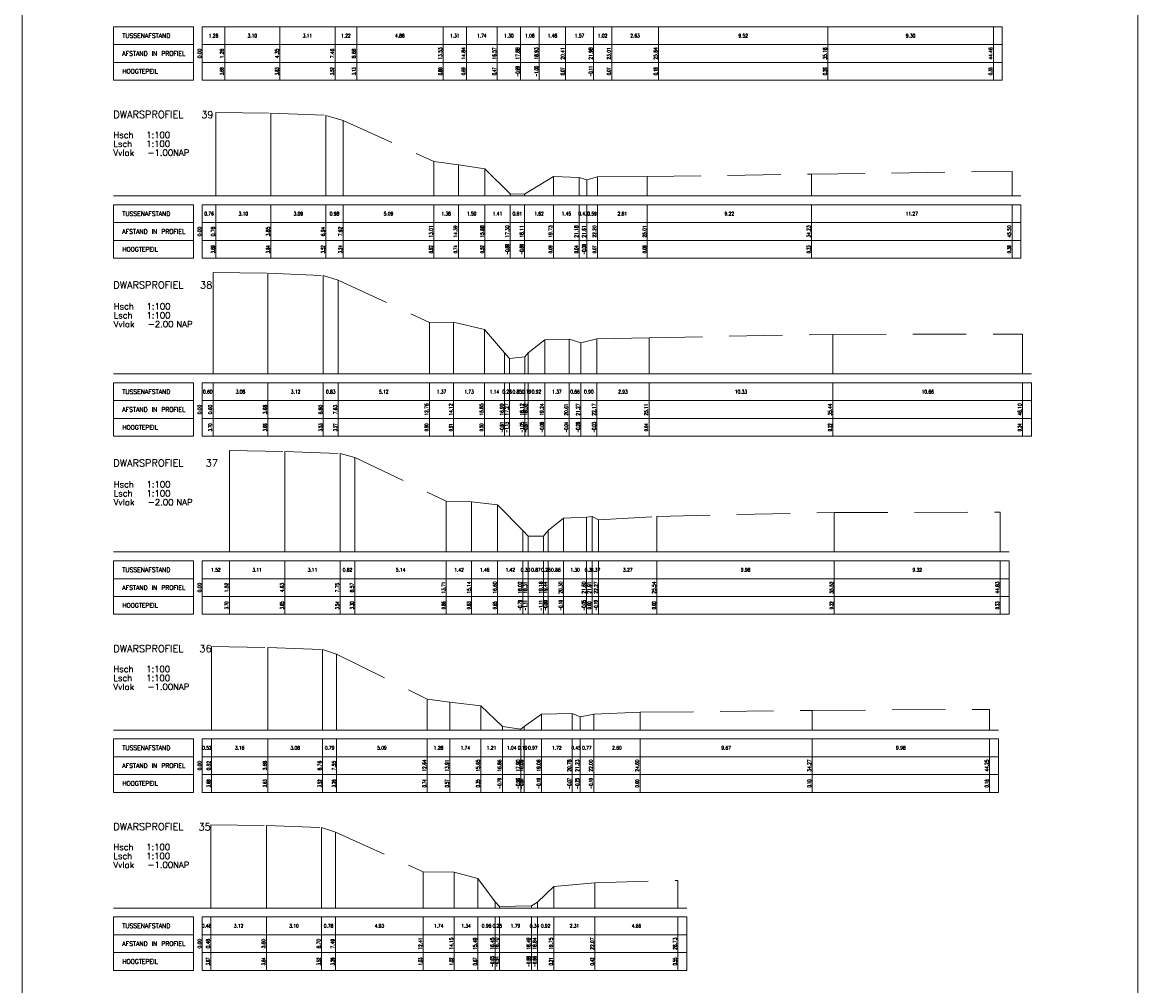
# Model space of a CAD drawing. Header units: metres. Extents: x 102665 to 103901, y 415762 to 419767.
# Tile 21 of 93: x 103575 to 103637, y 417408 to 417462. Entities that reach past the tile are written whole.
import ezdxf
from ezdxf.enums import TextEntityAlignment as Align

# ---------------------------------------------------------------- set-up
doc = ezdxf.new("R2010")
doc.units = ezdxf.units.M
doc.header["$MEASUREMENT"] = 0
doc.linetypes.add('HIDDEN', pattern=[4.5, 3, -1.5])
for name, color, linetype, lineweight in [('DTM-dwarsprofiel', 7, 'Continuous', 0), ('DTM-profiellijn', 7, 'Continuous', 0), ('DTM_01-10-2013_terrestrisch', 165, 'Continuous', 0)]:
    doc.layers.add(name, color=color, linetype=linetype, lineweight=lineweight)
doc.styles.get("Standard").update_dxf_attribs({"font": 'txt.shx'})

msp = doc.modelspace()

# ---------------------------------------------------------------- linework, layer by layer
at = {"layer": 'DTM-dwarsprofiel', "color": 7, "linetype": 'Continuous'}
for p, q in [((103579.747, 417462.019), (103579.747, 417459.019)), ((103579.747, 417462.019), (103584.247, 417462.019)), ((103584.247, 417462.019), (103584.247, 417459.019)), ((103584.747, 417462.019), (103584.747, 417459.019)), ((103584.747, 417462.019), (103629.704, 417462.019)), ((103629.704, 417462.019), (103629.704, 417459.019)), ((103579.747, 417461.019), (103584.247, 417461.019)), ((103584.747, 417460.019), (103584.747, 417461.019)), ((103584.747, 417461.019), (103629.704, 417461.019)), ((103586.004, 417460.019), (103586.004, 417461.019)), ((103589.101, 417460.019), (103589.101, 417461.019)), ((103592.207, 417460.019), (103592.207, 417461.019)), ((103593.422, 417460.019), (103593.422, 417461.019)), ((103598.279, 417460.019), (103598.279, 417461.019)), ((103599.586, 417460.019), (103599.586, 417461.019)), ((103601.321, 417460.019), (103601.321, 417461.019)), ((103602.625, 417460.019), (103602.625, 417461.019)), ((103603.681, 417460.019), (103603.681, 417461.019)), ((103605.16, 417460.019), (103605.16, 417461.019)), ((103606.73, 417460.019), (103606.73, 417461.019)), ((103607.752, 417460.019), (103607.752, 417461.019)), ((103610.385, 417460.019), (103610.385, 417461.019)), ((103619.903, 417460.019), (103619.903, 417461.019)), ((103629.204, 417460.019), (103629.204, 417461.019)), ((103579.747, 417460.019), (103584.247, 417460.019)), ((103584.747, 417460.019), (103629.704, 417460.019)), ((103586.004, 417459.019), (103586.004, 417460.019)), ((103589.101, 417459.019), (103589.101, 417460.019)), ((103592.207, 417459.019), (103592.207, 417460.019)), ((103593.422, 417459.019), (103593.422, 417460.019)), ((103598.279, 417459.019), (103598.279, 417460.019)), ((103599.586, 417459.019), (103599.586, 417460.019)), ((103601.321, 417459.019), (103601.321, 417460.019)), ((103602.625, 417459.019), (103602.625, 417460.019)), ((103603.681, 417459.019), (103603.681, 417460.019)), ((103605.16, 417459.019), (103605.16, 417460.019)), ((103606.73, 417459.019), (103606.73, 417460.019)), ((103607.752, 417459.019), (103607.752, 417460.019)), ((103610.385, 417459.019), (103610.385, 417460.019)), ((103619.903, 417459.019), (103619.903, 417460.019)), ((103629.204, 417459.019), (103629.204, 417460.019)), ((103579.747, 417459.019), (103584.247, 417459.019)), ((103584.747, 417459.019), (103629.704, 417459.019)), ((103579.747, 417452.019), (103579.747, 417449.019)), ((103579.747, 417452.019), (103584.247, 417452.019)), ((103584.247, 417452.019), (103584.247, 417449.019)), ((103584.747, 417452.019), (103584.747, 417449.019)), ((103584.747, 417452.019), (103630.75, 417452.019)), ((103630.75, 417452.019), (103630.75, 417449.019)), ((103579.747, 417451.019), (103584.247, 417451.019)), ((103584.747, 417450.019), (103584.747, 417451.019)), ((103584.747, 417451.019), (103630.75, 417451.019)), ((103585.502, 417450.019), (103585.502, 417451.019)), ((103588.599, 417450.019), (103588.599, 417451.019)), ((103591.684, 417450.019), (103591.684, 417451.019)), ((103592.666, 417450.019), (103592.666, 417451.019)), ((103597.754, 417450.019), (103597.754, 417451.019)), ((103599.135, 417450.019), (103599.135, 417451.019)), ((103600.631, 417450.019), (103600.631, 417451.019)), ((103602.044, 417450.019), (103602.044, 417451.019)), ((103602.853, 417450.019), (103602.853, 417451.019)), ((103604.477, 417450.019), (103604.477, 417451.019)), ((103605.928, 417450.019), (103605.928, 417451.019)), ((103606.357, 417450.019), (103606.357, 417451.019)), ((103606.947, 417450.019), (103606.947, 417451.019)), ((103609.754, 417450.019), (103609.754, 417451.019)), ((103618.977, 417450.019), (103618.977, 417451.019)), ((103630.25, 417450.019), (103630.25, 417451.019)), ((103579.747, 417450.019), (103584.247, 417450.019)), ((103584.747, 417450.019), (103630.75, 417450.019)), ((103585.502, 417449.019), (103585.502, 417450.019)), ((103588.599, 417449.019), (103588.599, 417450.019)), ((103591.684, 417449.019), (103591.684, 417450.019)), ((103592.666, 417449.019), (103592.666, 417450.019)), ((103597.754, 417449.019), (103597.754, 417450.019)), ((103599.135, 417449.019), (103599.135, 417450.019)), ((103600.631, 417449.019), (103600.631, 417450.019)), ((103602.044, 417449.019), (103602.044, 417450.019)), ((103602.853, 417449.019), (103602.853, 417450.019)), ((103604.477, 417449.019), (103604.477, 417450.019)), ((103605.928, 417449.019), (103605.928, 417450.019)), ((103606.357, 417449.019), (103606.357, 417450.019)), ((103606.947, 417449.019), (103606.947, 417450.019)), ((103609.754, 417449.019), (103609.754, 417450.019)), ((103618.977, 417449.019), (103618.977, 417450.019)), ((103630.25, 417449.019), (103630.25, 417450.019)), ((103579.747, 417449.019), (103584.247, 417449.019)), ((103584.747, 417449.019), (103630.75, 417449.019)), ((103579.747, 417442.019), (103579.747, 417439.019)), ((103579.747, 417442.019), (103584.247, 417442.019)), ((103584.247, 417442.019), (103584.247, 417439.019)), ((103584.747, 417442.019), (103584.747, 417439.019)), ((103584.747, 417442.019), (103631.346, 417442.019)), ((103631.346, 417442.019), (103631.346, 417439.019)), ((103579.747, 417441.019), (103584.247, 417441.019)), ((103584.747, 417440.019), (103584.747, 417441.019)), ((103584.747, 417441.019), (103631.346, 417441.019)), ((103585.349, 417440.019), (103585.349, 417441.019)), ((103588.427, 417440.019), (103588.427, 417441.019)), ((103591.547, 417440.019), (103591.547, 417441.019)), ((103592.381, 417440.019), (103592.381, 417441.019)), ((103597.505, 417440.019), (103597.505, 417441.019)), ((103598.871, 417440.019), (103598.871, 417441.019)), ((103600.598, 417440.019), (103600.598, 417441.019)), ((103601.737, 417440.019), (103601.737, 417441.019)), ((103602.015, 417440.019), (103602.015, 417441.019)), ((103602.87, 417440.019), (103602.87, 417441.019)), ((103603.065, 417440.019), (103603.065, 417441.019)), ((103603.988, 417440.019), (103603.988, 417441.019)), ((103605.357, 417440.019), (103605.357, 417441.019)), ((103606.02, 417440.019), (103606.02, 417441.019)), ((103606.918, 417440.019), (103606.918, 417441.019)), ((103609.852, 417440.019), (103609.852, 417441.019)), ((103620.182, 417440.019), (103620.182, 417441.019)), ((103630.846, 417440.019), (103630.846, 417441.019)), ((103579.747, 417440.019), (103584.247, 417440.019)), ((103584.747, 417440.019), (103631.346, 417440.019)), ((103585.349, 417439.019), (103585.349, 417440.019)), ((103588.427, 417439.019), (103588.427, 417440.019)), ((103591.547, 417439.019), (103591.547, 417440.019)), ((103592.381, 417439.019), (103592.381, 417440.019)), ((103597.505, 417439.019), (103597.505, 417440.019)), ((103598.871, 417439.019), (103598.871, 417440.019)), ((103600.598, 417439.019), (103600.598, 417440.019)), ((103601.737, 417439.019), (103601.737, 417440.019)), ((103602.015, 417439.019), (103602.015, 417440.019)), ((103602.87, 417439.019), (103602.87, 417440.019)), ((103603.065, 417439.019), (103603.065, 417440.019)), ((103603.988, 417439.019), (103603.988, 417440.019)), ((103605.357, 417439.019), (103605.357, 417440.019)), ((103606.02, 417439.019), (103606.02, 417440.019)), ((103606.918, 417439.019), (103606.918, 417440.019)), ((103609.852, 417439.019), (103609.852, 417440.019)), ((103620.182, 417439.019), (103620.182, 417440.019)), ((103630.846, 417439.019), (103630.846, 417440.019)), ((103579.747, 417439.019), (103584.247, 417439.019)), ((103584.747, 417439.019), (103631.346, 417439.019)), ((103579.747, 417432.019), (103579.747, 417429.019)), ((103579.747, 417432.019), (103584.247, 417432.019)), ((103584.247, 417432.019), (103584.247, 417429.019)), ((103584.747, 417432.019), (103584.747, 417429.019)), ((103584.747, 417432.019), (103630.082, 417432.019)), ((103630.082, 417432.019), (103630.082, 417429.019)), ((103579.747, 417431.019), (103584.247, 417431.019)), ((103584.747, 417430.019), (103584.747, 417431.019)), ((103584.747, 417431.019), (103630.082, 417431.019)), ((103586.268, 417430.019), (103586.268, 417431.019)), ((103589.382, 417430.019), (103589.382, 417431.019)), ((103592.495, 417430.019), (103592.495, 417431.019)), ((103593.318, 417430.019), (103593.318, 417431.019)), ((103598.459, 417430.019), (103598.459, 417431.019)), ((103599.882, 417430.019), (103599.882, 417431.019)), ((103601.344, 417430.019), (103601.344, 417431.019)), ((103602.762, 417430.019), (103602.762, 417431.019)), ((103603.06, 417430.019), (103603.06, 417431.019)), ((103603.929, 417430.019), (103603.929, 417431.019)), ((103604.185, 417430.019), (103604.185, 417431.019)), ((103605.042, 417430.019), (103605.042, 417431.019)), ((103606.344, 417430.019), (103606.344, 417431.019)), ((103606.652, 417430.019), (103606.652, 417431.019)), ((103607.019, 417430.019), (103607.019, 417431.019)), ((103610.288, 417430.019), (103610.288, 417431.019)), ((103620.265, 417430.019), (103620.265, 417431.019)), ((103629.582, 417430.019), (103629.582, 417431.019)), ((103579.747, 417430.019), (103584.247, 417430.019)), ((103584.747, 417430.019), (103630.082, 417430.019)), ((103586.268, 417429.019), (103586.268, 417430.019)), ((103589.382, 417429.019), (103589.382, 417430.019)), ((103592.495, 417429.019), (103592.495, 417430.019)), ((103593.318, 417429.019), (103593.318, 417430.019)), ((103598.459, 417429.019), (103598.459, 417430.019)), ((103599.882, 417429.019), (103599.882, 417430.019)), ((103601.344, 417429.019), (103601.344, 417430.019)), ((103602.762, 417429.019), (103602.762, 417430.019)), ((103603.06, 417429.019), (103603.06, 417430.019)), ((103603.929, 417429.019), (103603.929, 417430.019)), ((103604.185, 417429.019), (103604.185, 417430.019)), ((103605.042, 417429.019), (103605.042, 417430.019)), ((103606.344, 417429.019), (103606.344, 417430.019)), ((103606.652, 417429.019), (103606.652, 417430.019)), ((103607.019, 417429.019), (103607.019, 417430.019)), ((103610.288, 417429.019), (103610.288, 417430.019)), ((103620.265, 417429.019), (103620.265, 417430.019)), ((103629.582, 417429.019), (103629.582, 417430.019)), ((103579.747, 417429.019), (103584.247, 417429.019)), ((103584.747, 417429.019), (103630.082, 417429.019)), ((103579.747, 417422.019), (103579.747, 417419.019)), ((103579.747, 417422.019), (103584.247, 417422.019)), ((103584.247, 417422.019), (103584.247, 417419.019)), ((103584.747, 417422.019), (103584.747, 417419.019)), ((103584.747, 417422.019), (103629.492, 417422.019)), ((103629.492, 417422.019), (103629.492, 417419.019)), ((103579.747, 417421.019), (103584.247, 417421.019)), ((103584.747, 417420.019), (103584.747, 417421.019)), ((103584.747, 417421.019), (103629.492, 417421.019)), ((103585.263, 417420.019), (103585.263, 417421.019)), ((103588.422, 417420.019), (103588.422, 417421.019)), ((103591.503, 417420.019), (103591.503, 417421.019)), ((103592.296, 417420.019), (103592.296, 417421.019)), ((103597.384, 417420.019), (103597.384, 417421.019)), ((103598.66, 417420.019), (103598.66, 417421.019)), ((103600.397, 417420.019), (103600.397, 417421.019)), ((103601.608, 417420.019), (103601.608, 417421.019)), ((103602.649, 417420.019), (103602.649, 417421.019)), ((103602.836, 417420.019), (103602.836, 417421.019)), ((103603.811, 417420.019), (103603.811, 417421.019)), ((103605.528, 417420.019), (103605.528, 417421.019)), ((103605.977, 417420.019), (103605.977, 417421.019)), ((103606.742, 417420.019), (103606.742, 417421.019)), ((103609.346, 417420.019), (103609.346, 417421.019)), ((103619.016, 417420.019), (103619.016, 417421.019)), ((103628.992, 417420.019), (103628.992, 417421.019)), ((103579.747, 417420.019), (103584.247, 417420.019)), ((103584.747, 417420.019), (103629.492, 417420.019)), ((103585.263, 417419.019), (103585.263, 417420.019)), ((103588.422, 417419.019), (103588.422, 417420.019)), ((103591.503, 417419.019), (103591.503, 417420.019)), ((103592.296, 417419.019), (103592.296, 417420.019)), ((103597.384, 417419.019), (103597.384, 417420.019)), ((103598.66, 417419.019), (103598.66, 417420.019)), ((103600.397, 417419.019), (103600.397, 417420.019)), ((103601.608, 417419.019), (103601.608, 417420.019)), ((103602.649, 417419.019), (103602.649, 417420.019)), ((103602.836, 417419.019), (103602.836, 417420.019)), ((103603.811, 417419.019), (103603.811, 417420.019)), ((103605.528, 417419.019), (103605.528, 417420.019)), ((103605.977, 417419.019), (103605.977, 417420.019)), ((103606.742, 417419.019), (103606.742, 417420.019)), ((103609.346, 417419.019), (103609.346, 417420.019)), ((103619.016, 417419.019), (103619.016, 417420.019)), ((103628.992, 417419.019), (103628.992, 417420.019)), ((103579.747, 417419.019), (103584.247, 417419.019)), ((103584.747, 417419.019), (103629.492, 417419.019)), ((103579.747, 417412.019), (103579.747, 417409.019)), ((103579.747, 417412.019), (103584.247, 417412.019)), ((103584.247, 417412.019), (103584.247, 417409.019)), ((103584.747, 417412.019), (103584.747, 417409.019)), ((103584.747, 417412.019), (103611.973, 417412.019)), ((103611.973, 417412.019), (103611.973, 417409.019)), ((103579.747, 417411.019), (103584.247, 417411.019)), ((103584.747, 417410.019), (103584.747, 417411.019)), ((103584.747, 417411.019), (103611.973, 417411.019)), ((103585.223, 417410.019), (103585.223, 417411.019)), ((103588.346, 417410.019), (103588.346, 417411.019)), ((103591.451, 417410.019), (103591.451, 417411.019)), ((103592.232, 417410.019), (103592.232, 417411.019)), ((103597.161, 417410.019), (103597.161, 417411.019)), ((103598.901, 417410.019), (103598.901, 417411.019)), ((103600.237, 417410.019), (103600.237, 417411.019)), ((103601.2, 417410.019), (103601.2, 417411.019)), ((103601.45, 417410.019), (103601.45, 417411.019)), ((103603.241, 417410.019), (103603.241, 417411.019)), ((103603.583, 417410.019), (103603.583, 417411.019)), ((103604.499, 417410.019), (103604.499, 417411.019)), ((103606.813, 417410.019), (103606.813, 417411.019)), ((103611.473, 417410.019), (103611.473, 417411.019)), ((103579.747, 417410.019), (103584.247, 417410.019)), ((103584.747, 417410.019), (103611.973, 417410.019)), ((103585.223, 417409.019), (103585.223, 417410.019)), ((103588.346, 417409.019), (103588.346, 417410.019)), ((103591.451, 417409.019), (103591.451, 417410.019)), ((103592.232, 417409.019), (103592.232, 417410.019)), ((103597.161, 417409.019), (103597.161, 417410.019)), ((103598.901, 417409.019), (103598.901, 417410.019)), ((103600.237, 417409.019), (103600.237, 417410.019)), ((103601.2, 417409.019), (103601.2, 417410.019)), ((103601.45, 417409.019), (103601.45, 417410.019)), ((103603.241, 417409.019), (103603.241, 417410.019)), ((103603.583, 417409.019), (103603.583, 417410.019)), ((103604.499, 417409.019), (103604.499, 417410.019)), ((103606.813, 417409.019), (103606.813, 417410.019)), ((103611.473, 417409.019), (103611.473, 417410.019)), ((103579.747, 417409.019), (103584.247, 417409.019)), ((103584.747, 417409.019), (103611.973, 417409.019))]:
    msp.add_line(p, q, dxfattribs=at)
at = {"layer": 'DTM-dwarsprofiel', "linetype": 'Continuous'}
for p, q in [((103584.747, 417461.019), (103584.747, 417462.019)), ((103586.004, 417461.019), (103586.004, 417462.019)), ((103589.101, 417461.019), (103589.101, 417462.019)), ((103592.207, 417461.019), (103592.207, 417462.019)), ((103593.422, 417461.019), (103593.422, 417462.019)), ((103598.279, 417461.019), (103598.279, 417462.019)), ((103599.586, 417461.019), (103599.586, 417462.019)), ((103601.321, 417461.019), (103601.321, 417462.019)), ((103602.625, 417461.019), (103602.625, 417462.019)), ((103603.681, 417461.019), (103603.681, 417462.019)), ((103605.16, 417461.019), (103605.16, 417462.019)), ((103606.73, 417461.019), (103606.73, 417462.019)), ((103607.752, 417461.019), (103607.752, 417462.019)), ((103610.385, 417461.019), (103610.385, 417462.019)), ((103619.903, 417461.019), (103619.903, 417462.019)), ((103629.204, 417461.019), (103629.204, 417462.019)), ((103579.747, 417452.519), (103630.75, 417452.519)), ((103584.747, 417451.019), (103584.747, 417452.019)), ((103585.502, 417451.019), (103585.502, 417452.019)), ((103588.599, 417451.019), (103588.599, 417452.019)), ((103591.684, 417451.019), (103591.684, 417452.019)), ((103592.666, 417451.019), (103592.666, 417452.019)), ((103597.754, 417451.019), (103597.754, 417452.019)), ((103599.135, 417451.019), (103599.135, 417452.019)), ((103600.631, 417451.019), (103600.631, 417452.019)), ((103602.044, 417451.019), (103602.044, 417452.019)), ((103602.853, 417451.019), (103602.853, 417452.019)), ((103604.477, 417451.019), (103604.477, 417452.019)), ((103605.928, 417451.019), (103605.928, 417452.019)), ((103606.357, 417451.019), (103606.357, 417452.019)), ((103606.947, 417451.019), (103606.947, 417452.019)), ((103609.754, 417451.019), (103609.754, 417452.019)), ((103618.977, 417451.019), (103618.977, 417452.019)), ((103630.25, 417451.019), (103630.25, 417452.019)), ((103579.747, 417442.519), (103631.346, 417442.519)), ((103584.747, 417441.019), (103584.747, 417442.019)), ((103585.349, 417441.019), (103585.349, 417442.019)), ((103588.427, 417441.019), (103588.427, 417442.019)), ((103591.547, 417441.019), (103591.547, 417442.019)), ((103592.381, 417441.019), (103592.381, 417442.019)), ((103597.505, 417441.019), (103597.505, 417442.019)), ((103598.871, 417441.019), (103598.871, 417442.019)), ((103600.598, 417441.019), (103600.598, 417442.019)), ((103601.737, 417441.019), (103601.737, 417442.019)), ((103602.015, 417441.019), (103602.015, 417442.019)), ((103602.87, 417441.019), (103602.87, 417442.019)), ((103603.065, 417441.019), (103603.065, 417442.019)), ((103603.988, 417441.019), (103603.988, 417442.019)), ((103605.357, 417441.019), (103605.357, 417442.019)), ((103606.02, 417441.019), (103606.02, 417442.019)), ((103606.918, 417441.019), (103606.918, 417442.019)), ((103609.852, 417441.019), (103609.852, 417442.019)), ((103620.182, 417441.019), (103620.182, 417442.019)), ((103630.846, 417441.019), (103630.846, 417442.019)), ((103579.747, 417432.519), (103630.082, 417432.519)), ((103584.747, 417431.019), (103584.747, 417432.019)), ((103586.268, 417431.019), (103586.268, 417432.019)), ((103589.382, 417431.019), (103589.382, 417432.019)), ((103592.495, 417431.019), (103592.495, 417432.019)), ((103593.318, 417431.019), (103593.318, 417432.019)), ((103598.459, 417431.019), (103598.459, 417432.019)), ((103599.882, 417431.019), (103599.882, 417432.019)), ((103601.344, 417431.019), (103601.344, 417432.019)), ((103602.762, 417431.019), (103602.762, 417432.019)), ((103603.06, 417431.019), (103603.06, 417432.019)), ((103603.929, 417431.019), (103603.929, 417432.019)), ((103604.185, 417431.019), (103604.185, 417432.019)), ((103605.042, 417431.019), (103605.042, 417432.019)), ((103606.344, 417431.019), (103606.344, 417432.019)), ((103606.652, 417431.019), (103606.652, 417432.019)), ((103607.019, 417431.019), (103607.019, 417432.019)), ((103610.288, 417431.019), (103610.288, 417432.019)), ((103620.265, 417431.019), (103620.265, 417432.019)), ((103629.582, 417431.019), (103629.582, 417432.019)), ((103579.747, 417422.519), (103629.492, 417422.519)), ((103584.747, 417421.019), (103584.747, 417422.019)), ((103585.263, 417421.019), (103585.263, 417422.019)), ((103588.422, 417421.019), (103588.422, 417422.019)), ((103591.503, 417421.019), (103591.503, 417422.019)), ((103592.296, 417421.019), (103592.296, 417422.019)), ((103597.384, 417421.019), (103597.384, 417422.019)), ((103598.66, 417421.019), (103598.66, 417422.019)), ((103600.397, 417421.019), (103600.397, 417422.019)), ((103601.608, 417421.019), (103601.608, 417422.019)), ((103602.649, 417421.019), (103602.649, 417422.019)), ((103602.836, 417421.019), (103602.836, 417422.019)), ((103603.811, 417421.019), (103603.811, 417422.019)), ((103605.528, 417421.019), (103605.528, 417422.019)), ((103605.977, 417421.019), (103605.977, 417422.019)), ((103606.742, 417421.019), (103606.742, 417422.019)), ((103609.346, 417421.019), (103609.346, 417422.019)), ((103619.016, 417421.019), (103619.016, 417422.019)), ((103628.992, 417421.019), (103628.992, 417422.019)), ((103579.747, 417412.519), (103611.973, 417412.519)), ((103584.747, 417411.019), (103584.747, 417412.019)), ((103585.223, 417411.019), (103585.223, 417412.019)), ((103588.346, 417411.019), (103588.346, 417412.019)), ((103591.451, 417411.019), (103591.451, 417412.019)), ((103592.232, 417411.019), (103592.232, 417412.019)), ((103597.161, 417411.019), (103597.161, 417412.019)), ((103598.901, 417411.019), (103598.901, 417412.019)), ((103600.237, 417411.019), (103600.237, 417412.019)), ((103601.2, 417411.019), (103601.2, 417412.019)), ((103601.45, 417411.019), (103601.45, 417412.019)), ((103603.241, 417411.019), (103603.241, 417412.019)), ((103603.583, 417411.019), (103603.583, 417412.019)), ((103604.499, 417411.019), (103604.499, 417412.019)), ((103606.813, 417411.019), (103606.813, 417412.019)), ((103611.473, 417411.019), (103611.473, 417412.019))]:
    msp.add_line(p, q, dxfattribs=at)
at = {"layer": 'DTM-profiellijn', "linetype": 'Continuous'}
for p, q in [((103585.502, 417452.519), (103585.502, 417457.206)), ((103588.599, 417452.519), (103588.599, 417457.16)), ((103591.684, 417452.519), (103591.684, 417457.044)), ((103592.666, 417452.519), (103592.666, 417456.755)), ((103597.754, 417452.519), (103597.754, 417454.444)), ((103599.135, 417452.519), (103599.135, 417454.259)), ((103600.631, 417452.519), (103600.631, 417454.038)), ((103604.477, 417452.519), (103604.477, 417453.609)), ((103605.928, 417452.519), (103605.928, 417453.557)), ((103606.947, 417452.519), (103606.947, 417453.59)), ((103609.754, 417452.519), (103609.754, 417453.602)), ((103618.977, 417452.519), (103618.977, 417453.745)), ((103630.25, 417452.519), (103630.25, 417453.896)), ((103606.357, 417452.519), (103606.357, 417453.431)), ((103602.044, 417452.519), (103602.044, 417452.632)), ((103602.853, 417452.519), (103602.853, 417452.625)), ((103585.349, 417442.519), (103585.349, 417448.216)), ((103588.427, 417442.519), (103588.427, 417448.176)), ((103591.547, 417442.519), (103591.547, 417448.049)), ((103592.381, 417442.519), (103592.381, 417447.791)), ((103597.505, 417442.519), (103597.505, 417445.414)), ((103598.871, 417442.519), (103598.871, 417445.427)), ((103600.598, 417442.519), (103600.598, 417445.015)), ((103603.988, 417442.519), (103603.988, 417444.438)), ((103605.357, 417442.519), (103605.357, 417444.477)), ((103606.02, 417442.519), (103606.02, 417444.261)), ((103606.918, 417442.519), (103606.918, 417444.491)), ((103609.852, 417442.519), (103609.852, 417444.556)), ((103620.182, 417442.519), (103620.182, 417444.742)), ((103630.846, 417442.519), (103630.846, 417444.76)), ((103601.737, 417442.519), (103601.737, 417443.71)), ((103603.065, 417442.519), (103603.065, 417443.712)), ((103602.015, 417442.519), (103602.015, 417443.389)), ((103602.87, 417442.519), (103602.87, 417443.472)), ((103586.268, 417432.519), (103586.268, 417438.217)), ((103589.382, 417432.519), (103589.382, 417438.169)), ((103592.495, 417432.519), (103592.495, 417438.055)), ((103593.318, 417432.519), (103593.318, 417437.817)), ((103598.459, 417432.519), (103598.459, 417435.378)), ((103599.882, 417432.519), (103599.882, 417435.344)), ((103601.344, 417432.519), (103601.344, 417435.172)), ((103620.265, 417432.519), (103620.265, 417434.734)), ((103629.582, 417432.519), (103629.582, 417434.75)), ((103605.042, 417432.519), (103605.042, 417434.421)), ((103606.344, 417432.519), (103606.344, 417434.466)), ((103606.652, 417432.519), (103606.652, 417434.52)), ((103607.019, 417432.519), (103607.019, 417434.334)), ((103610.288, 417432.519), (103610.288, 417434.518)), ((103602.762, 417432.519), (103602.762, 417433.725)), ((103604.185, 417432.519), (103604.185, 417433.724)), ((103603.06, 417432.519), (103603.06, 417433.405)), ((103603.929, 417432.519), (103603.929, 417433.41)), ((103585.263, 417422.519), (103585.263, 417427.202)), ((103588.422, 417422.519), (103588.422, 417427.149)), ((103591.503, 417422.519), (103591.503, 417427.039)), ((103592.296, 417422.519), (103592.296, 417426.779)), ((103597.384, 417422.519), (103597.384, 417424.255)), ((103598.66, 417422.519), (103598.66, 417424.086)), ((103600.397, 417422.519), (103600.397, 417423.874)), ((103609.346, 417422.519), (103609.346, 417423.518)), ((103619.016, 417422.519), (103619.016, 417423.621)), ((103628.992, 417422.519), (103628.992, 417423.681)), ((103603.811, 417422.519), (103603.811, 417423.417)), ((103605.528, 417422.519), (103605.528, 417423.447)), ((103605.977, 417422.519), (103605.977, 417423.265)), ((103606.742, 417422.519), (103606.742, 417423.416)), ((103601.608, 417422.519), (103601.608, 417422.726)), ((103602.649, 417422.519), (103602.649, 417422.563)), ((103602.836, 417422.519), (103602.836, 417422.709)), ((103585.223, 417412.519), (103585.223, 417417.191)), ((103588.346, 417412.519), (103588.346, 417417.154)), ((103591.451, 417412.519), (103591.451, 417417.037)), ((103592.232, 417412.519), (103592.232, 417416.776)), ((103597.161, 417412.519), (103597.161, 417414.546)), ((103598.901, 417412.519), (103598.901, 417414.536)), ((103600.237, 417412.519), (103600.237, 417414.188)), ((103611.473, 417412.519), (103611.473, 417414.073)), ((103604.499, 417412.519), (103604.499, 417413.727)), ((103606.813, 417412.519), (103606.813, 417413.934)), ((103601.2, 417412.519), (103601.2, 417412.874)), ((103603.583, 417412.519), (103603.583, 417412.856)), ((103601.45, 417412.519), (103601.45, 417412.608)), ((103603.241, 417412.519), (103603.241, 417412.638))]:
    msp.add_line(p, q, dxfattribs=at)
at = {"layer": 'DTM-profiellijn', "color": 1, "linetype": 'HIDDEN'}
for points in [[(103585.502, 417457.206), (103588.599, 417457.16), (103591.684, 417457.044), (103592.666, 417456.755), (103597.754, 417454.444), (103599.135, 417454.259), (103600.631, 417454.038), (103602.044, 417452.632), (103602.853, 417452.625), (103604.477, 417453.609), (103605.928, 417453.557), (103606.357, 417453.431), (103606.947, 417453.59), (103609.754, 417453.602), (103618.977, 417453.745), (103630.25, 417453.896)], [(103585.349, 417448.216), (103588.427, 417448.176), (103591.547, 417448.049), (103592.381, 417447.791), (103597.505, 417445.414), (103598.871, 417445.427), (103600.598, 417445.015), (103601.737, 417443.71), (103602.015, 417443.389), (103602.87, 417443.472), (103603.065, 417443.712), (103603.988, 417444.438), (103605.357, 417444.477), (103606.02, 417444.261), (103606.918, 417444.491), (103609.852, 417444.556), (103620.182, 417444.742), (103630.846, 417444.76)], [(103586.268, 417438.217), (103589.382, 417438.169), (103592.495, 417438.055), (103593.318, 417437.817), (103598.459, 417435.378), (103599.882, 417435.344), (103601.344, 417435.172), (103602.762, 417433.725), (103603.06, 417433.405), (103603.929, 417433.41), (103604.185, 417433.724), (103605.042, 417434.421), (103606.344, 417434.466), (103606.652, 417434.52), (103607.019, 417434.334), (103610.288, 417434.518), (103620.265, 417434.734), (103629.582, 417434.75)], [(103585.263, 417427.202), (103588.422, 417427.149), (103591.503, 417427.039), (103592.296, 417426.779), (103597.384, 417424.255), (103598.66, 417424.086), (103600.397, 417423.874), (103601.608, 417422.726), (103602.649, 417422.563), (103602.836, 417422.709), (103603.811, 417423.417), (103605.528, 417423.447), (103605.977, 417423.265), (103606.742, 417423.416), (103609.346, 417423.518), (103619.016, 417423.621), (103628.992, 417423.681)], [(103585.223, 417417.191), (103588.346, 417417.154), (103591.451, 417417.037), (103592.232, 417416.776), (103597.161, 417414.546), (103598.901, 417414.536), (103600.237, 417414.188), (103601.2, 417412.874), (103601.45, 417412.608), (103603.241, 417412.638), (103603.583, 417412.856), (103604.499, 417413.727), (103606.813, 417413.934), (103611.473, 417414.073)]]:
    msp.add_lwpolyline(points, dxfattribs=at)
at = {"layer": 'DTM_01-10-2013_terrestrisch'}
msp.add_3dface([(103574.63, 417552.758), (103637.313, 417552.758), (103637.313, 417068.172), (103574.63, 417068.172)], dxfattribs=at)

# ---------------------------------------------------------------- texts
at = {"layer": 'DTM-dwarsprofiel'}
for s, p in [('TUSSENAFSTAND', (103580.247, 417461.519)), ('AFSTAND IN PROFIEL', (103580.247, 417460.519)), ('HOOGTEPEIL', (103580.247, 417459.519)), ('TUSSENAFSTAND', (103580.247, 417451.519)), ('AFSTAND IN PROFIEL', (103580.247, 417450.519)), ('HOOGTEPEIL', (103580.247, 417449.519)), ('TUSSENAFSTAND', (103580.247, 417441.519)), ('AFSTAND IN PROFIEL', (103580.247, 417440.519)), ('HOOGTEPEIL', (103580.247, 417439.519)), ('TUSSENAFSTAND', (103580.247, 417431.519)), ('AFSTAND IN PROFIEL', (103580.247, 417430.519)), ('HOOGTEPEIL', (103580.247, 417429.519)), ('TUSSENAFSTAND', (103580.247, 417421.519)), ('AFSTAND IN PROFIEL', (103580.247, 417420.519)), ('HOOGTEPEIL', (103580.247, 417419.519)), ('TUSSENAFSTAND', (103580.247, 417411.519)), ('AFSTAND IN PROFIEL', (103580.247, 417410.519)), ('HOOGTEPEIL', (103580.247, 417409.519))]:
    msp.add_text(s, height=0.25, dxfattribs=at).set_placement(p, align=Align.MIDDLE_LEFT)
at = {"layer": 'DTM-dwarsprofiel', "width": 0.8}
for s, p in [('1.26', (103585.375, 417461.519)), ('3.10', (103587.553, 417461.519)), ('3.11', (103590.654, 417461.519)), ('1.22', (103592.814, 417461.519)), ('4.86', (103595.851, 417461.519)), ('1.31', (103598.933, 417461.519)), ('1.74', (103600.454, 417461.519)), ('1.30', (103601.973, 417461.519)), ('1.06', (103603.153, 417461.519)), ('1.48', (103604.421, 417461.519)), ('1.57', (103605.945, 417461.519)), ('1.02', (103607.241, 417461.519)), ('2.63', (103609.068, 417461.519)), ('9.52', (103615.144, 417461.519)), ('9.30', (103624.553, 417461.519)), ('0.76', (103585.124, 417451.519)), ('3.10', (103587.05, 417451.519)), ('3.09', (103590.141, 417451.519)), ('0.98', (103592.175, 417451.519)), ('5.09', (103595.21, 417451.519)), ('1.38', (103598.445, 417451.519)), ('1.50', (103599.883, 417451.519)), ('1.41', (103601.338, 417451.519)), ('0.81', (103602.449, 417451.519)), ('1.62', (103603.665, 417451.519)), ('1.45', (103605.203, 417451.519)), ('0.43', (103606.143, 417451.519)), ('0.59', (103606.652, 417451.519)), ('2.81', (103608.351, 417451.519)), ('9.22', (103614.366, 417451.519)), ('11.27', (103624.613, 417451.519)), ('0.60', (103585.048, 417441.519)), ('3.08', (103586.888, 417441.519)), ('3.12', (103589.987, 417441.519)), ('0.83', (103591.964, 417441.519)), ('5.12', (103594.943, 417441.519)), ('1.37', (103598.188, 417441.519)), ('1.73', (103599.734, 417441.519)), ('1.14', (103601.168, 417441.519)), ('0.28', (103601.876, 417441.519)), ('0.85', (103602.443, 417441.519)), ('0.19', (103602.967, 417441.519)), ('0.92', (103603.526, 417441.519)), ('1.37', (103604.672, 417441.519)), ('0.66', (103605.689, 417441.519)), ('0.90', (103606.469, 417441.519)), ('2.93', (103608.385, 417441.519)), ('10.33', (103615.017, 417441.519)), ('10.66', (103625.514, 417441.519)), ('1.52', (103585.507, 417431.519)), ('3.11', (103587.825, 417431.519)), ('3.11', (103590.938, 417431.519)), ('0.82', (103592.906, 417431.519)), ('5.14', (103595.888, 417431.519)), ('1.42', (103599.17, 417431.519)), ('1.46', (103600.613, 417431.519)), ('1.42', (103602.053, 417431.519)), ('0.30', (103602.911, 417431.519)), ('0.87', (103603.495, 417431.519)), ('0.26', (103604.057, 417431.519)), ('0.86', (103604.613, 417431.519)), ('1.30', (103605.693, 417431.519)), ('0.31', (103606.498, 417431.519)), ('0.37', (103606.836, 417431.519)), ('3.27', (103608.653, 417431.519)), ('9.98', (103615.276, 417431.519)), ('9.32', (103624.923, 417431.519)), ('0.52', (103585.005, 417421.519)), ('3.16', (103586.842, 417421.519)), ('3.08', (103589.963, 417421.519)), ('0.79', (103591.9, 417421.519)), ('5.09', (103594.84, 417421.519)), ('1.28', (103598.022, 417421.519)), ('1.74', (103599.529, 417421.519)), ('1.21', (103601.002, 417421.519)), ('1.04', (103602.128, 417421.519)), ('0.19', (103602.743, 417421.519)), ('0.97', (103603.323, 417421.519)), ('1.72', (103604.669, 417421.519)), ('0.45', (103605.753, 417421.519)), ('0.77', (103606.36, 417421.519)), ('2.60', (103608.044, 417421.519)), ('9.67', (103614.181, 417421.519)), ('9.98', (103624.004, 417421.519)), ('0.48', (103584.985, 417411.519)), ('3.12', (103586.784, 417411.519)), ('3.10', (103589.898, 417411.519)), ('0.78', (103591.841, 417411.519)), ('4.93', (103594.697, 417411.519)), ('1.74', (103598.031, 417411.519)), ('1.34', (103599.569, 417411.519)), ('0.96', (103600.718, 417411.519)), ('0.25', (103601.325, 417411.519)), ('1.79', (103602.345, 417411.519)), ('0.34', (103603.412, 417411.519)), ('0.92', (103604.041, 417411.519)), ('2.31', (103605.656, 417411.519)), ('4.66', (103609.143, 417411.519))]:
    msp.add_text(s, height=0.2, dxfattribs=at).set_placement(p, align=Align.MIDDLE_CENTER)
at = {"layer": 'DTM-dwarsprofiel', "color": 7}
for s, width, p in [('0.00', 0.8, (103584.747, 417460.519)), ('1.26', 0.8, (103586.004, 417460.519)), ('4.35', 0.8, (103589.101, 417460.519)), ('7.46', 0.8, (103592.207, 417460.519)), ('8.68', 0.8, (103593.422, 417460.519)), ('13.53', 0.8, (103598.279, 417460.519)), ('14.84', 0.8, (103599.586, 417460.519)), ('16.57', 0.8, (103601.321, 417460.519)), ('17.88', 0.8, (103602.625, 417460.519)), ('18.93', 0.8, (103603.681, 417460.519)), ('20.41', 0.8, (103605.16, 417460.519)), ('21.98', 0.8, (103606.73, 417460.519)), ('23.01', 0.8, (103607.752, 417460.519)), ('25.64', 0.8, (103610.385, 417460.519)), ('35.16', 0.8, (103619.903, 417460.519)), ('44.46', 0.8, (103629.204, 417460.519)), ('3.68', 0.6, (103586.004, 417459.519)), ('3.63', 0.6, (103589.101, 417459.519)), ('3.52', 0.6, (103592.207, 417459.519)), ('3.13', 0.6, (103593.422, 417459.519)), ('0.80', 0.6, (103598.279, 417459.519)), ('0.69', 0.6, (103599.586, 417459.519)), ('0.47', 0.6, (103601.321, 417459.519)), ('-0.99', 0.6, (103602.625, 417459.519)), ('-1.00', 0.6, (103603.681, 417459.519)), ('0.07', 0.6, (103605.16, 417459.519)), ('-0.11', 0.6, (103606.73, 417459.519)), ('0.07', 0.6, (103607.752, 417459.519)), ('0.18', 0.6, (103610.385, 417459.519)), ('0.26', 0.6, (103619.903, 417459.519)), ('0.35', 0.6, (103629.204, 417459.519)), ('0.00', 0.8, (103584.747, 417450.519)), ('0.76', 0.8, (103585.502, 417450.519)), ('3.85', 0.8, (103588.599, 417450.519)), ('6.94', 0.8, (103591.684, 417450.519)), ('7.92', 0.8, (103592.666, 417450.519)), ('13.01', 0.8, (103597.754, 417450.519)), ('14.39', 0.8, (103599.135, 417450.519)), ('15.88', 0.8, (103600.631, 417450.519)), ('17.30', 0.8, (103602.044, 417450.519)), ('18.11', 0.8, (103602.853, 417450.519)), ('19.73', 0.8, (103604.477, 417450.519)), ('21.18', 0.8, (103605.928, 417450.519)), ('21.61', 0.8, (103606.357, 417450.519)), ('22.20', 0.8, (103606.947, 417450.519)), ('25.01', 0.8, (103609.754, 417450.519)), ('34.23', 0.8, (103618.977, 417450.519)), ('45.50', 0.8, (103630.25, 417450.519)), ('3.69', 0.6, (103585.502, 417449.519)), ('3.64', 0.6, (103588.599, 417449.519)), ('3.52', 0.6, (103591.684, 417449.519)), ('3.24', 0.6, (103592.666, 417449.519)), ('0.92', 0.6, (103597.754, 417449.519)), ('0.74', 0.6, (103599.135, 417449.519)), ('0.52', 0.6, (103600.631, 417449.519)), ('-0.89', 0.6, (103602.044, 417449.519)), ('-0.89', 0.6, (103602.853, 417449.519)), ('0.09', 0.6, (103604.477, 417449.519)), ('0.04', 0.6, (103605.928, 417449.519)), ('-0.09', 0.6, (103606.357, 417449.519)), ('0.07', 0.6, (103606.947, 417449.519)), ('0.08', 0.6, (103609.754, 417449.519)), ('0.23', 0.6, (103618.977, 417449.519)), ('0.38', 0.6, (103630.25, 417449.519)), ('0.00', 0.8, (103584.747, 417440.519)), ('0.60', 0.8, (103585.349, 417440.519)), ('3.68', 0.8, (103588.427, 417440.519)), ('6.80', 0.8, (103591.547, 417440.519)), ('7.63', 0.8, (103592.381, 417440.519)), ('12.76', 0.8, (103597.505, 417440.519)), ('14.12', 0.8, (103598.871, 417440.519)), ('15.85', 0.8, (103600.598, 417440.519)), ('16.99', 0.8, (103601.737, 417440.519)), ('17.27', 0.8, (103602.015, 417440.519)), ('18.12', 0.8, (103602.87, 417440.519)), ('18.32', 0.8, (103603.065, 417440.519)), ('19.24', 0.8, (103603.988, 417440.519)), ('20.61', 0.8, (103605.357, 417440.519)), ('21.27', 0.8, (103606.02, 417440.519)), ('22.17', 0.8, (103606.918, 417440.519)), ('25.11', 0.8, (103609.852, 417440.519)), ('35.44', 0.8, (103620.182, 417440.519)), ('46.10', 0.8, (103630.846, 417440.519)), ('3.70', 0.6, (103585.349, 417439.519)), ('3.66', 0.6, (103588.427, 417439.519)), ('3.53', 0.6, (103591.547, 417439.519)), ('3.27', 0.6, (103592.381, 417439.519)), ('0.90', 0.6, (103597.505, 417439.519)), ('0.91', 0.6, (103598.871, 417439.519)), ('0.50', 0.6, (103600.598, 417439.519)), ('-0.81', 0.6, (103601.737, 417439.519)), ('-1.13', 0.6, (103602.015, 417439.519)), ('-1.05', 0.6, (103602.87, 417439.519)), ('-0.81', 0.6, (103603.065, 417439.519)), ('-0.08', 0.6, (103603.988, 417439.519)), ('-0.04', 0.6, (103605.357, 417439.519)), ('-0.26', 0.6, (103606.02, 417439.519)), ('-0.03', 0.6, (103606.918, 417439.519)), ('0.04', 0.6, (103609.852, 417439.519)), ('0.22', 0.6, (103620.182, 417439.519)), ('0.24', 0.6, (103630.846, 417439.519)), ('0.00', 0.8, (103584.747, 417430.519)), ('1.52', 0.8, (103586.268, 417430.519)), ('4.63', 0.8, (103589.382, 417430.519)), ('7.75', 0.8, (103592.495, 417430.519)), ('8.57', 0.8, (103593.318, 417430.519)), ('13.71', 0.8, (103598.459, 417430.519)), ('15.14', 0.8, (103599.882, 417430.519)), ('16.60', 0.8, (103601.344, 417430.519)), ('18.02', 0.8, (103602.762, 417430.519)), ('18.31', 0.8, (103603.06, 417430.519)), ('19.18', 0.8, (103603.929, 417430.519)), ('19.44', 0.8, (103604.185, 417430.519)), ('20.30', 0.8, (103605.042, 417430.519)), ('21.60', 0.8, (103606.344, 417430.519)), ('21.91', 0.8, (103606.652, 417430.519)), ('22.27', 0.8, (103607.019, 417430.519)), ('25.54', 0.8, (103610.288, 417430.519)), ('35.52', 0.8, (103620.265, 417430.519)), ('44.83', 0.8, (103629.582, 417430.519)), ('3.70', 0.6, (103586.268, 417429.519)), ('3.65', 0.6, (103589.382, 417429.519)), ('3.54', 0.6, (103592.495, 417429.519)), ('3.30', 0.6, (103593.318, 417429.519)), ('0.86', 0.6, (103598.459, 417429.519)), ('0.83', 0.6, (103599.882, 417429.519)), ('0.65', 0.6, (103601.344, 417429.519)), ('-0.79', 0.6, (103602.762, 417429.519)), ('-1.11', 0.6, (103603.06, 417429.519)), ('-1.11', 0.6, (103603.929, 417429.519)), ('-0.80', 0.6, (103604.185, 417429.519)), ('-0.10', 0.6, (103605.042, 417429.519)), ('-0.05', 0.6, (103606.344, 417429.519)), ('0.00', 0.6, (103606.652, 417429.519)), ('-0.19', 0.6, (103607.019, 417429.519)), ('0.00', 0.6, (103610.288, 417429.519)), ('0.22', 0.6, (103620.265, 417429.519)), ('0.23', 0.6, (103629.582, 417429.519)), ('0.00', 0.8, (103584.747, 417420.519)), ('0.52', 0.8, (103585.263, 417420.519)), ('3.68', 0.8, (103588.422, 417420.519)), ('6.76', 0.8, (103591.503, 417420.519)), ('7.55', 0.8, (103592.296, 417420.519)), ('12.64', 0.8, (103597.384, 417420.519)), ('13.91', 0.8, (103598.66, 417420.519)), ('15.65', 0.8, (103600.397, 417420.519)), ('16.86', 0.8, (103601.608, 417420.519)), ('17.90', 0.8, (103602.649, 417420.519)), ('18.09', 0.8, (103602.836, 417420.519)), ('19.06', 0.8, (103603.811, 417420.519)), ('20.78', 0.8, (103605.528, 417420.519)), ('21.23', 0.8, (103605.977, 417420.519)), ('22.00', 0.8, (103606.742, 417420.519)), ('24.60', 0.8, (103609.346, 417420.519)), ('34.27', 0.8, (103619.016, 417420.519)), ('44.25', 0.8, (103628.992, 417420.519)), ('-0.79', 0.6, (103601.608, 417419.519)), ('-0.96', 0.6, (103602.649, 417419.519)), ('-0.81', 0.6, (103602.836, 417419.519)), ('-0.10', 0.6, (103603.811, 417419.519)), ('-0.07', 0.6, (103605.528, 417419.519)), ('-0.25', 0.6, (103605.977, 417419.519)), ('-0.10', 0.6, (103606.742, 417419.519)), ('3.68', 0.6, (103585.263, 417419.519)), ('3.63', 0.6, (103588.422, 417419.519)), ('3.52', 0.6, (103591.503, 417419.519)), ('3.26', 0.6, (103592.296, 417419.519)), ('0.74', 0.6, (103597.384, 417419.519)), ('0.57', 0.6, (103598.66, 417419.519)), ('0.35', 0.6, (103600.397, 417419.519)), ('0.00', 0.6, (103609.346, 417419.519)), ('0.10', 0.6, (103619.016, 417419.519)), ('0.16', 0.6, (103628.992, 417419.519)), ('0.00', 0.8, (103584.747, 417410.519)), ('0.48', 0.8, (103585.223, 417410.519)), ('3.60', 0.8, (103588.346, 417410.519)), ('6.70', 0.8, (103591.451, 417410.519)), ('7.49', 0.8, (103592.232, 417410.519)), ('12.41', 0.8, (103597.161, 417410.519)), ('14.15', 0.8, (103598.901, 417410.519)), ('15.49', 0.8, (103600.237, 417410.519)), ('16.45', 0.8, (103601.2, 417410.519)), ('16.70', 0.8, (103601.45, 417410.519)), ('18.49', 0.8, (103603.241, 417410.519)), ('18.84', 0.8, (103603.583, 417410.519)), ('19.75', 0.8, (103604.499, 417410.519)), ('22.07', 0.8, (103606.813, 417410.519)), ('26.73', 0.8, (103611.473, 417410.519)), ('3.67', 0.6, (103585.223, 417409.519)), ('3.64', 0.6, (103588.346, 417409.519)), ('3.52', 0.6, (103591.451, 417409.519)), ('3.26', 0.6, (103592.232, 417409.519)), ('1.03', 0.6, (103597.161, 417409.519)), ('1.02', 0.6, (103598.901, 417409.519)), ('0.67', 0.6, (103600.237, 417409.519)), ('-0.65', 0.6, (103601.2, 417409.519)), ('-0.91', 0.6, (103601.45, 417409.519)), ('-0.88', 0.6, (103603.241, 417409.519)), ('-0.66', 0.6, (103603.583, 417409.519)), ('0.21', 0.6, (103604.499, 417409.519)), ('0.42', 0.6, (103606.813, 417409.519)), ('0.55', 0.6, (103611.473, 417409.519))]:
    msp.add_text(s, height=0.2, rotation=90, dxfattribs=dict(at, width=width)).set_placement(p, align=Align.BOTTOM_CENTER)
at = {"layer": 'DTM-dwarsprofiel', "color": 6, "linetype": 'ByBlock'}
for p in [(103579.747, 417457.092), (103579.747, 417447.519), (103579.747, 417437.519), (103579.747, 417427.092), (103579.747, 417417.092)]:
    msp.add_text('DWARSPROFIEL', height=0.4, dxfattribs=at).set_placement(p, align=Align.MIDDLE_LEFT)
at = {"layer": 'DTM-dwarsprofiel', "color": 7, "linetype": 'ByBlock'}
for s, p in [('Hsch', (103579.747, 417455.945)), ('Lsch', (103579.747, 417455.445)), ('Vvlak', (103579.747, 417454.945)), ('NAP', (103583.096, 417454.945)), ('Hsch', (103579.767, 417446.315)), ('Lsch', (103579.767, 417445.815)), ('Vvlak', (103579.767, 417445.315)), ('NAP', (103583.288, 417445.315)), ('Hsch', (103579.767, 417436.315)), ('Lsch', (103579.767, 417435.815)), ('Vvlak', (103579.767, 417435.315)), ('NAP', (103583.288, 417435.315)), ('Hsch', (103579.747, 417425.945)), ('Lsch', (103579.747, 417425.445)), ('Vvlak', (103579.747, 417424.945)), ('NAP', (103583.096, 417424.945)), ('Hsch', (103579.747, 417415.945)), ('Lsch', (103579.747, 417415.445)), ('Vvlak', (103579.747, 417414.945)), ('NAP', (103583.096, 417414.945))]:
    msp.add_text(s, height=0.35, dxfattribs=at).set_placement(p, align=Align.MIDDLE_LEFT)
at = {"layer": 'DTM-dwarsprofiel', "color": 6, "linetype": 'ByBlock'}
for tag, p in [('39', (103584.684, 417457.083)), ('38', (103584.621, 417447.519)), ('37', (103584.94, 417437.519)), ('36', (103584.583, 417427.083)), ('35', (103584.535, 417417.083))]:
    msp.add_attdef(tag, text='', height=0.4, dxfattribs=at).set_placement(p, align=Align.MIDDLE_LEFT)
at = {"layer": 'DTM-dwarsprofiel', "linetype": 'ByBlock'}
for tag, p in [('1:100', (103581.587, 417455.945)), ('1:100', (103581.587, 417455.445)), ('-1.00', (103581.668, 417454.945)), ('1:100', (103581.608, 417446.315)), ('1:100', (103581.608, 417445.815)), ('-2.00', (103581.688, 417445.315)), ('1:100', (103581.608, 417436.315)), ('1:100', (103581.608, 417435.815)), ('-2.00', (103581.688, 417435.315)), ('1:100', (103581.587, 417425.945)), ('1:100', (103581.587, 417425.445)), ('-1.00', (103581.668, 417424.945)), ('1:100', (103581.587, 417415.945)), ('1:100', (103581.587, 417415.445)), ('-1.00', (103581.668, 417414.945))]:
    msp.add_attdef(tag, text='', height=0.35, dxfattribs=at).set_placement(p, align=Align.MIDDLE_LEFT)

doc.saveas('drawing.dxf')
